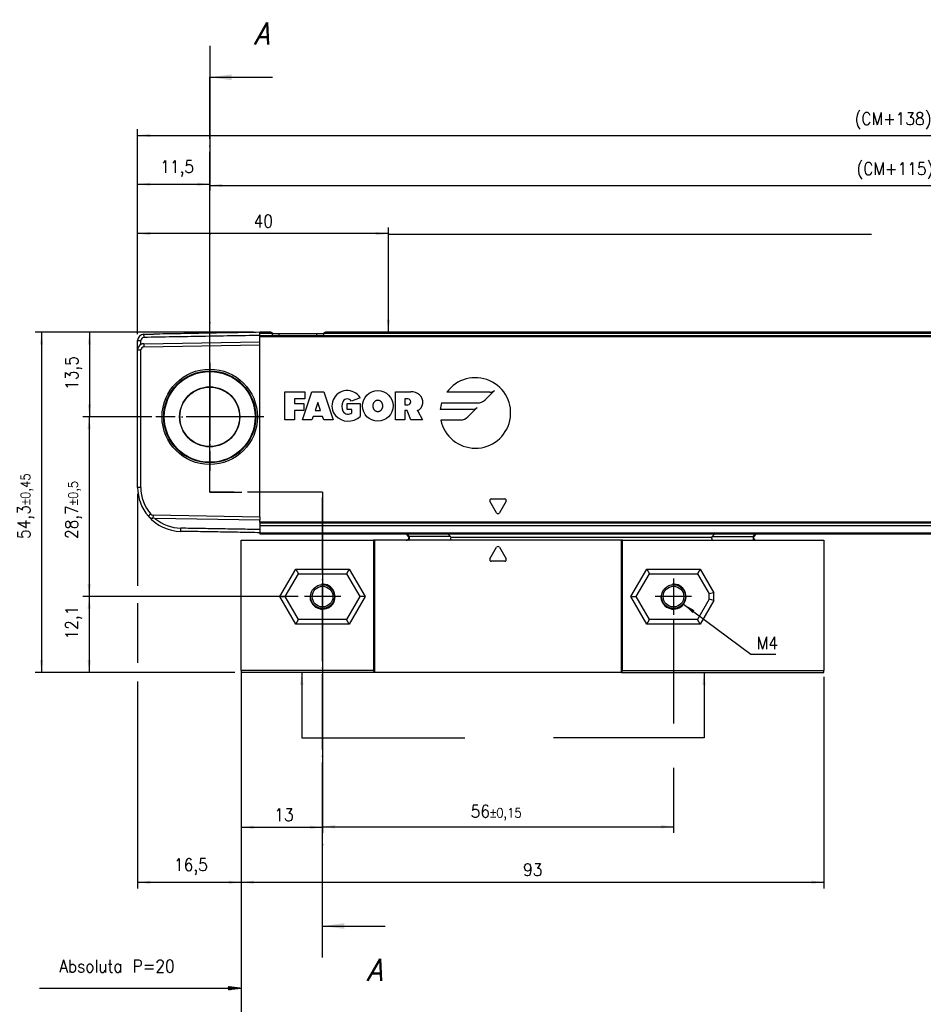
# Model space of a CAD drawing. Header units: millimetres. Extents: x -500 to 779, y -226 to 328.
# Tile 3 of 22: x -348 to -203, y 64 to 221. Entities that reach past the tile are written whole.
import ezdxf

# ---------------------------------------------------------------- set-up
doc = ezdxf.new("R2010")
doc.units = ezdxf.units.MM
doc.linetypes.add('DOT_CENTER', pattern=[14, 12, -1, 0, -1])
doc.layers.add('1', color=7, linetype='Continuous')
doc.styles.add('CONVERTER_11', font='txt.shx', dxfattribs={"width": 0.9})
doc.styles.add('CONVERTER_12', font='txt.shx', dxfattribs={"width": 0.9, "oblique": 15})
doc.dimstyles.new('ME10_DIM_19', dxfattribs={"dimtxt": 2, "dimasz": 2, "dimexe": 1, "dimexo": 1, "dimgap": 1, "dimtad": 1, "dimdsep": 46, "dimtxsty": 'CONVERTER_11', "dimsah": 1, "dimcen": 0.09, "dimclrd": 2, "dimclre": 2, "dimclrt": 2, "dimadec": 0, "dimazin": 0, "dimtfac": 1, "dimtdec": 4, "dimtix": 1, "dimtmove": 0, "dimatfit": 3, "dimfxl": 1, "dimtolj": 1, "dimtzin": 0, "dimarcsym": 0})
doc.dimstyles.new('ME10_DIM_20', dxfattribs={"dimtxt": 2, "dimasz": 2, "dimexe": 1, "dimexo": 1, "dimgap": 1, "dimtad": 1, "dimdsep": 46, "dimtxsty": 'CONVERTER_11', "dimsah": 1, "dimcen": 0.09, "dimclrd": 2, "dimclre": 2, "dimclrt": 2, "dimadec": 0, "dimazin": 0, "dimtfac": 1, "dimtdec": 4, "dimtix": 1, "dimtmove": 0, "dimatfit": 3, "dimfxl": 1, "dimtolj": 1, "dimtzin": 0, "dimarcsym": 0})
doc.dimstyles.new('ME10_DIM_21', dxfattribs={"dimtxt": 2, "dimasz": 2, "dimexe": 1, "dimexo": 1, "dimgap": 1, "dimtad": 1, "dimdsep": 46, "dimtxsty": 'CONVERTER_11', "dimsah": 1, "dimcen": 0.09, "dimclrd": 2, "dimclre": 2, "dimclrt": 2, "dimadec": 0, "dimazin": 0, "dimtfac": 1, "dimtdec": 4, "dimtix": 1, "dimtmove": 0, "dimatfit": 3, "dimfxl": 1, "dimtolj": 1, "dimtzin": 0, "dimarcsym": 0})
doc.dimstyles.new('ME10_DIM_23', dxfattribs={"dimtxt": 2, "dimasz": 2, "dimexe": 1, "dimexo": 1, "dimgap": 1, "dimtad": 1, "dimdsep": 46, "dimtxsty": 'CONVERTER_11', "dimsah": 1, "dimcen": 0.09, "dimclrd": 2, "dimclre": 2, "dimclrt": 2, "dimadec": 0, "dimazin": 0, "dimtfac": 1, "dimtdec": 4, "dimtix": 1, "dimtmove": 0, "dimatfit": 3, "dimfxl": 1, "dimtolj": 1, "dimtzin": 0, "dimarcsym": 0})
doc.dimstyles.new('ME10_DIM_24', dxfattribs={"dimtxt": 2, "dimasz": 2, "dimexe": 1, "dimexo": 1, "dimgap": 1, "dimtad": 1, "dimdsep": 46, "dimtxsty": 'CONVERTER_11', "dimsah": 1, "dimcen": 0.09, "dimclrd": 2, "dimclre": 2, "dimclrt": 2, "dimadec": 0, "dimazin": 0, "dimtol": 1, "dimtp": 0.4, "dimtm": 0.4, "dimtfac": 0.75, "dimtdec": 0, "dimtix": 1, "dimtmove": 0, "dimatfit": 3, "dimfxl": 1, "dimtolj": 1, "dimtzin": 0, "dimarcsym": 0})
doc.dimstyles.new('ME10_DIM_25', dxfattribs={"dimtxt": 2, "dimasz": 2, "dimexe": 1, "dimexo": 1, "dimgap": 1, "dimtad": 1, "dimdsep": 46, "dimtxsty": 'CONVERTER_11', "dimsah": 1, "dimcen": 0.09, "dimclrd": 2, "dimclre": 2, "dimclrt": 2, "dimadec": 0, "dimazin": 0, "dimtol": 1, "dimtp": 0.4, "dimtm": 0.4, "dimtfac": 0.75, "dimtdec": 0, "dimtix": 1, "dimtmove": 0, "dimatfit": 3, "dimfxl": 1, "dimtolj": 1, "dimtzin": 0, "dimarcsym": 0})
doc.dimstyles.new('ME10_DIM_26', dxfattribs={"dimtxt": 2, "dimasz": 2, "dimexe": 1, "dimexo": 1, "dimgap": 1, "dimtad": 1, "dimdsep": 46, "dimtxsty": 'CONVERTER_11', "dimsah": 1, "dimcen": 0.09, "dimclrd": 2, "dimclre": 2, "dimclrt": 2, "dimadec": 0, "dimazin": 0, "dimtol": 1, "dimtp": 0.5, "dimtm": 0.5, "dimtfac": 0.75, "dimtdec": 0, "dimtix": 1, "dimtmove": 0, "dimatfit": 3, "dimfxl": 1, "dimtolj": 1, "dimtzin": 0, "dimarcsym": 0})
doc.dimstyles.new('ME10_DIM_27', dxfattribs={"dimtxt": 2, "dimasz": 2, "dimexe": 1, "dimexo": 1, "dimgap": 1, "dimtad": 1, "dimdsep": 46, "dimtxsty": 'CONVERTER_11', "dimsah": 1, "dimcen": 0.09, "dimclrd": 2, "dimclre": 2, "dimclrt": 2, "dimadec": 0, "dimazin": 0, "dimtol": 1, "dimtp": 0.45, "dimtm": 0.45, "dimtfac": 0.75, "dimtdec": 0, "dimtix": 1, "dimtmove": 0, "dimatfit": 3, "dimfxl": 1, "dimtolj": 1, "dimtzin": 0, "dimarcsym": 0})
doc.dimstyles.new('ME10_DIM_28', dxfattribs={"dimtxt": 2, "dimasz": 2, "dimexe": 1, "dimexo": 1, "dimgap": 1, "dimtad": 1, "dimdsep": 46, "dimtxsty": 'CONVERTER_11', "dimsah": 1, "dimcen": 0.09, "dimclrd": 2, "dimclre": 2, "dimclrt": 2, "dimadec": 0, "dimazin": 0, "dimtfac": 1, "dimtdec": 4, "dimtix": 1, "dimtmove": 0, "dimatfit": 3, "dimfxl": 1, "dimtolj": 1, "dimtzin": 0, "dimarcsym": 0})
doc.dimstyles.new('ME10_DIM_29', dxfattribs={"dimtxt": 2, "dimasz": 2, "dimexe": 1, "dimexo": 1, "dimgap": 1, "dimtad": 1, "dimdsep": 46, "dimtxsty": 'CONVERTER_11', "dimsah": 1, "dimcen": 0.09, "dimclrd": 2, "dimclre": 2, "dimclrt": 2, "dimadec": 0, "dimazin": 0, "dimtol": 1, "dimtp": 0.15, "dimtm": 0.15, "dimtfac": 0.75, "dimtdec": 0, "dimtix": 1, "dimtmove": 0, "dimatfit": 3, "dimfxl": 1, "dimtolj": 1, "dimtzin": 0, "dimarcsym": 0})
doc.dimstyles.new('ME10_DIM_30', dxfattribs={"dimtxt": 2, "dimasz": 2, "dimexe": 1, "dimexo": 1, "dimgap": 1, "dimtad": 1, "dimdsep": 46, "dimtxsty": 'CONVERTER_11', "dimsah": 1, "dimcen": 0.09, "dimclrd": 2, "dimclre": 2, "dimclrt": 2, "dimadec": 0, "dimazin": 0, "dimtfac": 1, "dimtdec": 4, "dimtix": 1, "dimtmove": 0, "dimatfit": 3, "dimfxl": 1, "dimtolj": 1, "dimtzin": 0, "dimarcsym": 0})
doc.dimstyles.new('ME10_DIM_31', dxfattribs={"dimtxt": 2, "dimasz": 2, "dimexe": 1, "dimexo": 1, "dimgap": 1, "dimtad": 1, "dimdsep": 46, "dimtxsty": 'CONVERTER_11', "dimsah": 1, "dimcen": 0.09, "dimclrd": 2, "dimclre": 2, "dimclrt": 2, "dimadec": 0, "dimazin": 0, "dimtfac": 1, "dimtdec": 4, "dimtix": 1, "dimtmove": 0, "dimatfit": 3, "dimfxl": 1, "dimtolj": 1, "dimtzin": 0, "dimarcsym": 0})
doc.dimstyles.new('ME10_DIM_36', dxfattribs={"dimtxt": 2, "dimasz": 2, "dimexe": 1, "dimexo": 1, "dimgap": 1, "dimtad": 1, "dimdsep": 46, "dimtxsty": 'CONVERTER_11', "dimsah": 1, "dimcen": 0.09, "dimclrd": 2, "dimclre": 2, "dimclrt": 2, "dimadec": 0, "dimazin": 0, "dimtfac": 1, "dimtdec": 4, "dimtix": 1, "dimtmove": 0, "dimatfit": 3, "dimfxl": 1, "dimtolj": 1, "dimtzin": 0, "dimarcsym": 0})
doc.dimstyles.new('ME10_DIM_37', dxfattribs={"dimtxt": 2, "dimasz": 2, "dimexe": 1, "dimexo": 1, "dimgap": 1, "dimtad": 1, "dimdsep": 46, "dimtxsty": 'CONVERTER_11', "dimsah": 1, "dimcen": 0.09, "dimclrd": 2, "dimclre": 2, "dimclrt": 2, "dimadec": 0, "dimazin": 0, "dimtfac": 1, "dimtdec": 4, "dimtix": 1, "dimtmove": 0, "dimatfit": 3, "dimfxl": 1, "dimtolj": 1, "dimtzin": 0, "dimarcsym": 0})
doc.dimstyles.get("Standard").update_dxf_attribs({"dimtxt": 0.18, "dimasz": 0.18, "dimexe": 0.18, "dimexo": 0.0625, "dimgap": 0.09, "dimtad": 0, "dimtih": 1, "dimtoh": 1, "dimdec": 4, "dimzin": 0, "dimdsep": 46, "dimtxsty": 'Standard', "dimcen": 0.09, "dimadec": 0, "dimazin": 0, "dimtfac": 1, "dimtdec": 4, "dimtofl": 0, "dimtmove": 0, "dimatfit": 3, "dimfxl": 1, "dimtolj": 1, "dimtzin": 0, "dimarcsym": 0})

# ---------------------------------------------------------------- blocks, each defined once
blk = doc.blocks.new('CABEZA_ROSCADA_REGLA_S__31', base_point=(-312.3, 117.05))
at = {"color": 7, "linetype": 'Continuous'}
for p, q in [((-286, 139.15), (-285.51, 138.66)), ((-278.9, 138.74), (-279.31, 139.15)), ((-236.7, 139.15), (-237.11, 138.74)), ((-230.52, 138.66), (-230.03, 139.15)), ((-312.3, 138.15), (-291.17, 138.15)), ((-312.3, 117.35), (-312.3, 138.15)), ((-291.17, 138.15), (-291.17, 117.35)), ((-291, 138.15), (-291.17, 138.15)), ((-291, 138.15), (-291, 117.05)), ((-285.93, 138.15), (-291, 138.15)), ((-285.52, 138.15), (-285.93, 138.15)), ((-278.9, 138.15), (-285.52, 138.15)), ((-251.6, 138.15), (-278.9, 138.15)), ((-272.58, 135.18), (-271.52, 137.03)), ((-271.08, 137.03), (-270.02, 135.18)), ((-251.6, 117.05), (-251.6, 138.15)), ((-251.43, 138.15), (-251.6, 138.15)), ((-251.43, 117.35), (-251.43, 138.15)), ((-251.43, 138.15), (-237.11, 138.15)), ((-237.11, 138.15), (-230.51, 138.15)), ((-230.51, 138.15), (-230.09, 138.15)), ((-230.09, 138.15), (-219.3, 138.15)), ((-219.3, 138.15), (-219.3, 117.35)), ((-270.23, 134.8), (-272.37, 134.8)), ((-305.25, 129.15), (-303.14, 132.8)), ((-303.57, 133.55), (-303.14, 132.8)), ((-303.14, 132.8), (-295.46, 132.8)), ((-295.03, 133.55), (-295.46, 132.8)), ((-295.46, 132.8), (-293.35, 129.15)), ((-249.25, 129.15), (-247.14, 132.8)), ((-247.57, 133.55), (-247.14, 132.8)), ((-247.14, 132.8), (-239.46, 132.8)), ((-239.03, 133.55), (-239.46, 132.8)), ((-239.46, 132.8), (-237.6, 129.58)), ((-306.11, 129.15), (-305.25, 129.15)), ((-303.14, 125.5), (-305.25, 129.15)), ((-293.35, 129.15), (-295.46, 125.5)), ((-292.49, 129.15), (-293.35, 129.15)), ((-250.11, 129.15), (-249.25, 129.15)), ((-247.14, 125.5), (-249.25, 129.15)), ((-236.85, 129.78), (-237.6, 129.58)), ((-237.6, 128.72), (-237.6, 129.58)), ((-237.6, 128.72), (-239.46, 125.5)), ((-236.85, 128.52), (-237.6, 128.72)), ((-303.57, 124.75), (-303.14, 125.5)), ((-295.46, 125.5), (-303.14, 125.5)), ((-295.03, 124.75), (-295.46, 125.5)), ((-247.57, 124.75), (-247.14, 125.5)), ((-239.46, 125.5), (-247.14, 125.5)), ((-239.03, 124.75), (-239.46, 125.5)), ((-291.17, 117.35), (-312.3, 117.35)), ((-312.3, 117.35), (-312.3, 117.05)), ((-291, 117.05), (-312.3, 117.05)), ((-291, 117.05), (-291.17, 117.35)), ((-251.6, 117.05), (-291, 117.05)), ((-251.43, 117.35), (-251.6, 117.05)), ((-251.6, 117.05), (-219.3, 117.05)), ((-251.43, 117.35), (-219.3, 117.35)), ((-219.3, 117.05), (-219.3, 117.35))]:
    blk.add_line(p, q, dxfattribs=at)
at = {"color": 3, "linetype": 'Continuous'}
for p, q in [((-285.84, 139.15), (-285.43, 138.74)), ((-278.9, 138.74), (-285.43, 138.74)), ((-278.85, 138.65), (-237.16, 138.65)), ((-237.11, 138.74), (-230.6, 138.74)), ((-230.6, 138.74), (-230.19, 139.15)), ((-306.11, 129.15), (-303.57, 133.55)), ((-303.57, 133.55), (-295.03, 133.55)), ((-295.03, 133.55), (-292.49, 129.15)), ((-250.11, 129.15), (-247.57, 133.55)), ((-247.57, 133.55), (-239.03, 133.55)), ((-239.03, 133.55), (-236.85, 129.78)), ((-303.57, 124.75), (-306.11, 129.15)), ((-292.49, 129.15), (-295.03, 124.75)), ((-247.57, 124.75), (-250.11, 129.15)), ((-236.85, 128.52), (-236.85, 129.78)), ((-236.85, 128.52), (-239.03, 124.75)), ((-295.03, 124.75), (-303.57, 124.75)), ((-239.03, 124.75), (-247.57, 124.75))]:
    blk.add_line(p, q, dxfattribs=at)
at = {"color": 7, "linetype": 'Continuous'}
for centre, radius in [((-299.3, 129.15), 1.9), ((-299.3, 129.15), 1.65), ((-243.3, 129.15), 1.9), ((-243.3, 129.15), 1.65)]:
    blk.add_circle(centre, radius, dxfattribs=at)
for centre, radius, start, end in [((-278.98, 138.64), 0.131, 3.7675, 48.9854), ((-237.03, 138.64), 0.13, 131.0124, 176.2306), ((-271.3, 136.9), 0.25, 30, 150), ((-272.37, 135.05), 0.25, 150, 270), ((-270.23, 135.05), 0.25, 270, 30)]:
    blk.add_arc(centre, radius, start, end, dxfattribs=at)
for points, knots in [([(-285.93, 138.15), (-285.91, 138.15), (-285.84, 138.16), (-285.73, 138.22), (-285.61, 138.31), (-285.53, 138.44), (-285.49, 138.55), (-285.49, 138.62), (-285.5, 138.65), (-285.51, 138.66)], [0, 0, 0, 0, 0.0741131, 0.2021641, 0.3703055, 0.5215737, 0.6576733, 0.7087042, 0.7462659, 0.7462659, 0.7462659, 0.7462659]), ([(-278.85, 138.65), (-278.85, 138.58), (-278.85, 138.47), (-278.87, 138.31), (-278.87, 138.21), (-278.89, 138.16), (-278.9, 138.15)], [0, 0, 0, 0, 0.1945783, 0.3538246, 0.4620183, 0.5052321, 0.5052321, 0.5052321, 0.5052321]), ([(-237.11, 138.15), (-237.12, 138.16), (-237.14, 138.21), (-237.14, 138.31), (-237.16, 138.47), (-237.16, 138.58), (-237.16, 138.65)], [0, 0, 0, 0, 0.0431727, 0.1513554, 0.3105983, 0.5051762, 0.5051762, 0.5051762, 0.5051762]), ([(-230.52, 138.66), (-230.53, 138.64), (-230.55, 138.59), (-230.52, 138.49), (-230.47, 138.4), (-230.4, 138.3), (-230.29, 138.21), (-230.18, 138.16), (-230.11, 138.15), (-230.09, 138.15)], [0, 0, 0, 0, 0.0620833, 0.1761379, 0.2724647, 0.3813167, 0.5449043, 0.6708685, 0.7457629, 0.7457629, 0.7457629, 0.7457629])]:
    blk.add_open_spline(points, degree=3, knots=knots, dxfattribs=at)
at = {"color": 3, "linetype": 'Continuous'}
for points, knots in [([(-285.52, 138.15), (-285.5, 138.17), (-285.46, 138.21), (-285.45, 138.35), (-285.43, 138.53), (-285.43, 138.67), (-285.43, 138.74)], [0, 0, 0, 0, 0.0612673, 0.1973464, 0.391351, 0.6083017, 0.6083017, 0.6083017, 0.6083017]), ([(-285.43, 138.74), (-285.44, 138.73), (-285.46, 138.71), (-285.48, 138.68), (-285.5, 138.67), (-285.51, 138.66), (-285.51, 138.66)], [0, 0, 0, 0, 0.0443949, 0.0806482, 0.1079614, 0.1118633, 0.1118633, 0.1118633, 0.1118633]), ([(-230.52, 138.66), (-230.52, 138.66), (-230.52, 138.67), (-230.54, 138.68), (-230.56, 138.71), (-230.58, 138.73), (-230.6, 138.74)], [0, 0, 0, 0, 0.0104252, 0.0208504, 0.0659319, 0.1120602, 0.1120602, 0.1120602, 0.1120602]), ([(-230.6, 138.74), (-230.6, 138.67), (-230.6, 138.53), (-230.58, 138.35), (-230.57, 138.21), (-230.52, 138.17), (-230.51, 138.15)], [0, 0, 0, 0, 0.2168263, 0.4106589, 0.5465665, 0.6076479, 0.6076479, 0.6076479, 0.6076479])]:
    blk.add_open_spline(points, degree=3, knots=knots, dxfattribs=at)
at = {"layer": '1', "color": 2, "linetype": 'DOT_CENTER'}
for p, q in [((-299.3, 132.05), (-299.3, 126.25)), ((-243.3, 132.05), (-243.3, 126.25)), ((-243.3, 131.8), (-243.3, 126.5)), ((-296.4, 129.15), (-302.2, 129.15)), ((-240.4, 129.15), (-246.2, 129.15)), ((-240.65, 129.15), (-245.95, 129.15))]:
    blk.add_line(p, q, dxfattribs=at)
at = {"layer": '1', "color": 30, "linetype": 'Continuous'}
for centre in [(-299.3, 129.15), (-243.3, 129.15)]:
    blk.add_arc(centre, 2, 175, 95, dxfattribs=at)
blk = doc.blocks.new('REGLA_S-420-T__32', base_point=(-328.8, 139.15))
at = {"color": 7, "linetype": 'Continuous'}
for p, q in [((-309.3, 171.15), (-309.3, 171.35)), ((-308.3, 171.35), (-309.3, 171.35)), ((-307.56, 171.35), (-308.3, 171.35)), ((-178.67, 171.35), (-298.84, 171.35)), ((-328.8, 168.53), (-328.8, 170.03)), ((-327.82, 171.03), (-326.22, 171.05)), ((-327.82, 169.53), (-309.3, 169.85)), ((-309.3, 170.86), (-309.3, 171.15)), ((-309.3, 170.84), (-309.3, 170.86)), ((-309.3, 170.86), (-179, 170.86)), ((-309.3, 170.66), (-309.3, 170.84)), ((-309.3, 169.85), (-309.3, 170.66)), ((-309.3, 169.35), (-309.3, 169.85)), ((-307.27, 171.15), (-306.2, 171.15)), ((-306.2, 171.15), (-300.2, 171.15)), ((-300.2, 171.15), (-299.13, 171.15)), ((-328.8, 146.57), (-328.8, 168.53)), ((-328.3, 146.57), (-328.3, 168.53)), ((-327.81, 169.03), (-309.3, 169.35)), ((-309.3, 141.85), (-309.3, 169.35)), ((-326.04, 141.64), (-326.36, 141.65)), ((-309.3, 141.85), (-326.35, 142.15)), ((-309.3, 141.36), (-326.04, 141.64)), ((-309.3, 141.85), (-309.3, 141.36)), ((-309.3, 141.05), (-309.3, 141.36)), ((-309.3, 141.04), (-309.3, 140.88)), ((-309.3, 140.88), (-309.3, 140.45)), ((-309.3, 140.45), (-309.3, 140.43)), ((-179.28, 140.43), (-309.3, 140.43)), ((-309.3, 140.43), (-309.3, 139.85)), ((-309.3, 139.85), (-309.3, 139.35)), ((-309.3, 139.35), (-309.3, 139.15)), ((-309.3, 139.15), (-286, 139.15)), ((-286, 139.15), (-179.41, 139.15))]:
    blk.add_line(p, q, dxfattribs=at)
at = {"color": 3, "linetype": 'Continuous'}
for p, q in [((-328.8, 170.03), (-328.3, 170.03)), ((-327.81, 170.83), (-327.82, 171.03)), ((-327.81, 170.83), (-327.81, 170.53)), ((-307.27, 171.15), (-309.3, 171.15)), ((-309.3, 170.66), (-179.14, 170.66)), ((-306.2, 170.86), (-306.2, 171.15)), ((-300.2, 170.86), (-300.2, 171.15)), ((-178.81, 171.15), (-299.13, 171.15)), ((-328.8, 168.53), (-328.3, 168.53)), ((-327.82, 169.53), (-327.81, 169.03)), ((-273.37, 160.57), (-271.87, 162.07)), ((-305.3, 161.85), (-302.11, 161.85)), ((-305.3, 157.35), (-305.3, 161.85)), ((-302.11, 160.72), (-303.8, 160.72)), ((-303.8, 160.72), (-303.8, 159.97)), ((-302.49, 157.35), (-300.99, 161.85)), ((-302.11, 161.85), (-302.11, 160.72)), ((-300.99, 161.85), (-299.11, 161.85)), ((-299.11, 161.85), (-297.61, 157.35)), ((-293.3, 160.91), (-294.7, 160.35)), ((-287.65, 161.85), (-285.21, 161.85)), ((-287.65, 157.35), (-287.65, 161.85)), ((-285.68, 160.72), (-286.15, 160.72)), ((-286.15, 160.72), (-286.15, 159.79)), ((-272.61, 161.77), (-279.47, 161.77)), ((-303.8, 159.97), (-302.3, 159.97)), ((-303.8, 158.85), (-303.8, 157.35)), ((-302.3, 158.85), (-303.8, 158.85)), ((-302.3, 159.97), (-302.3, 158.85)), ((-300.05, 160.16), (-300.49, 158.85)), ((-300.49, 158.85), (-299.61, 158.85)), ((-299.61, 158.85), (-300.05, 160.16)), ((-295.35, 159.04), (-295.35, 159.97)), ((-295.35, 159.97), (-293.29, 159.97)), ((-294.6, 159.04), (-295.35, 159.04)), ((-294.6, 158.47), (-294.6, 159.04)), ((-293.29, 159.97), (-293.29, 157.91)), ((-286.15, 159.79), (-285.68, 159.79)), ((-285.77, 158.85), (-286.15, 158.85)), ((-286.15, 158.85), (-286.15, 157.35)), ((-285.21, 157.35), (-285.77, 158.85)), ((-284.17, 158.85), (-283.34, 157.35)), ((-275.34, 159.04), (-280.51, 159.04)), ((-280.3, 160.08), (-274.57, 160.08)), ((-276.1, 157.84), (-274.6, 159.34)), ((-303.8, 157.35), (-305.3, 157.35)), ((-300.99, 157.35), (-302.49, 157.35)), ((-300.8, 157.91), (-300.99, 157.35)), ((-299.3, 157.91), (-300.8, 157.91)), ((-299.11, 157.35), (-299.3, 157.91)), ((-297.61, 157.35), (-299.11, 157.35)), ((-286.15, 157.35), (-287.65, 157.35)), ((-283.34, 157.35), (-285.21, 157.35)), ((-280.42, 157.35), (-277.3, 157.35)), ((-328.3, 146.57), (-328.8, 146.57)), ((-272.37, 144.75), (-270.23, 144.75)), ((-271.52, 142.53), (-272.58, 144.37)), ((-270.02, 144.37), (-271.08, 142.53)), ((-326.72, 142.32), (-327.1, 141.99)), ((-326.35, 142.15), (-326.36, 141.65)), ((-321.92, 139.57), (-321.92, 140.07)), ((-178.87, 141.05), (-309.3, 141.05)), ((-178.99, 140.88), (-309.3, 140.88)), ((-179.27, 140.45), (-309.3, 140.45)), ((-309.3, 139.35), (-179.54, 139.35))]:
    blk.add_line(p, q, dxfattribs=at)
at = {"color": 7, "linetype": 'Continuous'}
for radius in [7.61, 7.35, 7.25, 4.8, 4.75]:
    blk.add_circle((-317.3, 157.85), radius, dxfattribs=at)
at = {"color": 3, "linetype": 'Continuous'}
blk.add_circle((-290.48, 159.6), 2.44, dxfattribs=at)
at = {"color": 7, "linetype": 'Continuous'}
for centre, radius, start, end in [((-327.8, 170.03), 1, 91, 180), ((-327.8, 170.03), 0.5, 91.5077, 179.9953), ((-327.8, 168.53), 1, 120.005, 180), ((-327.8, 168.53), 1, 91, 120.005), ((-327.8, 168.53), 0.5, 91, 180), ((-321.8, 146.57), 7, 180, 220.8142), ((-321.8, 146.57), 6.5, 180, 220.8142), ((-326.34, 142.65), 1, 220.8142, 269), ((-321.8, 146.57), 7, 220.8142, 269), ((-326.34, 142.65), 0.5, 220.8142, 269), ((-321.8, 146.57), 6.5, 229.2891, 268.9325)]:
    blk.add_arc(centre, radius, start, end, dxfattribs=at)
at = {"color": 3, "linetype": 'Continuous'}
for centre, radius, start, end in [((-274.91, 158.47), 5.63, 191.537, 144.197), ((-295.36, 159.6), 2.44, 32.579, 219.5977), ((-272.61, 162.81), 1.04, 270, 315), ((-294.23, 159.5), 1.97, 154.6231, 202.6199), ((-295.36, 159.97), 0.752, 29.9189, 150.0811), ((-285.68, 160.26), 0.469, 270, 90), ((-285.21, 159.65), 2.2, 50.7613, 90), ((-284.76, 160.21), 1.48, 293.2767, 50.7613), ((-274.57, 161.77), 1.69, 270, 315), ((-274.91, 158.47), 5.63, 163.4412, 174.2608), ((-275.34, 160.08), 1.04, 270, 315), ((-295.2, 159.96), 2.8, 223.129, 312.9833), ((-295.35, 159.04), 0.75, 202.6199, 270), ((-295.35, 159.88), 1.59, 270, 298.0725), ((-277.3, 159.04), 1.69, 270, 315), ((-272.37, 144.5), 0.25, 90, 210), ((-270.23, 144.5), 0.25, 330, 90), ((-271.3, 142.65), 0.25, 210, 330)]:
    blk.add_arc(centre, radius, start, end, dxfattribs=at)
at = {"color": 7, "linetype": 'Continuous'}
for points, knots in [([(-309.3, 171.35), (-310.84, 171.32), (-313.93, 171.27), (-318.29, 171.19), (-322.38, 171.12), (-324.94, 171.08), (-326.22, 171.05)], [0, 0, 0, 0, 4.625706, 9.251412, 13.085721, 16.920029, 16.920029, 16.920029, 16.920029]), ([(-307.56, 171.35), (-307.53, 171.35), (-307.47, 171.34), (-307.38, 171.3), (-307.3, 171.25), (-307.28, 171.18), (-307.27, 171.15)], [0, 0, 0, 0, 0.090928, 0.1806192, 0.2896018, 0.3846964, 0.3846964, 0.3846964, 0.3846964]), ([(-299.13, 171.15), (-299.12, 171.18), (-299.1, 171.25), (-299.02, 171.3), (-298.93, 171.34), (-298.87, 171.35), (-298.84, 171.35)], [0, 0, 0, 0, 0.0950945, 0.2040772, 0.2937684, 0.3846964, 0.3846964, 0.3846964, 0.3846964]), ([(-328.3, 169.39), (-328.3, 169.5), (-328.3, 169.71), (-328.3, 169.92), (-328.3, 170.03)], [0, 0, 0, 0, 0.3170095, 0.6340198, 0.6340198, 0.6340198, 0.6340198]), ([(-309.3, 170.84), (-310.84, 170.82), (-313.93, 170.77), (-318.55, 170.69), (-323.18, 170.61), (-326.27, 170.55), (-327.81, 170.53)], [0, 0, 0, 0, 4.625621, 9.251315, 13.885213, 18.515919, 18.515919, 18.515919, 18.515919]), ([(-309.3, 139.85), (-310.35, 139.87), (-312.45, 139.91), (-315.61, 139.96), (-318.76, 140.02), (-320.87, 140.05), (-321.92, 140.07)], [0, 0, 0, 0, 3.154276, 6.303318, 9.463576, 12.623075, 12.623075, 12.623075, 12.623075]), ([(-309.3, 139.35), (-310.35, 139.37), (-312.45, 139.41), (-315.61, 139.46), (-318.76, 139.52), (-320.87, 139.55), (-321.92, 139.57)], [0, 0, 0, 0, 3.15166, 6.30332, 9.463705, 12.62409, 12.62409, 12.62409, 12.62409])]:
    blk.add_open_spline(points, degree=3, knots=knots, dxfattribs=at)
for points in [[(-307.27, 170.86), (-307.27, 170.91), (-307.27, 171), (-307.27, 171.1), (-307.27, 171.15)], [(-299.13, 171.15), (-299.13, 171.1), (-299.13, 171), (-299.13, 170.91), (-299.13, 170.86)], [(-309.3, 141.05), (-309.3, 141.05), (-309.3, 141.05), (-309.3, 141.04), (-309.3, 141.04)]]:
    blk.add_open_spline(points, degree=3, dxfattribs=at)
at = {"color": 3, "linetype": 'Continuous'}
blk.add_open_spline([(-290.48, 160.54), (-290.49, 160.54), (-290.52, 160.54), (-290.58, 160.53), (-290.67, 160.51), (-290.76, 160.47), (-290.86, 160.41), (-290.96, 160.33), (-291.04, 160.22), (-291.1, 160.12), (-291.15, 160.03), (-291.19, 159.91), (-291.22, 159.8), (-291.23, 159.69), (-291.23, 159.6), (-291.23, 159.48), (-291.21, 159.34), (-291.16, 159.2), (-291.1, 159.07), (-291.05, 158.98), (-290.99, 158.91), (-290.93, 158.84), (-290.83, 158.76), (-290.72, 158.71), (-290.6, 158.67), (-290.49, 158.66), (-290.37, 158.67), (-290.28, 158.69), (-290.19, 158.73), (-290.12, 158.77), (-290.04, 158.83), (-289.97, 158.9), (-289.91, 158.98), (-289.86, 159.07), (-289.8, 159.2), (-289.75, 159.36), (-289.73, 159.53), (-289.73, 159.71), (-289.76, 159.87), (-289.8, 160), (-289.84, 160.1), (-289.89, 160.17), (-289.93, 160.23), (-289.98, 160.3), (-290.06, 160.38), (-290.14, 160.44), (-290.24, 160.49), (-290.33, 160.52), (-290.41, 160.53), (-290.46, 160.54), (-290.47, 160.54), (-290.48, 160.54)], degree=3, knots=[0, 0, 0, 0, 0.034231, 0.07521, 0.197599, 0.299731, 0.376674, 0.533215, 0.703837, 0.771814, 0.873487, 1.004329, 1.161722, 1.228284, 1.321711, 1.437519, 1.572287, 1.743813, 1.885155, 1.994213, 2.066212, 2.157344, 2.281032, 2.428793, 2.5263, 2.657824, 2.758894, 2.886962, 2.94771, 3.029527, 3.130784, 3.251427, 3.321008, 3.428874, 3.569936, 3.741826, 3.921799, 4.100676, 4.277662, 4.406914, 4.514261, 4.597512, 4.653336, 4.737848, 4.849137, 4.98048, 5.061468, 5.162609, 5.280909, 5.298536, 5.316127, 5.316127, 5.316127, 5.316127], dxfattribs=at)
at = {"layer": '1', "color": 2, "linetype": 'DOT_CENTER'}
for p, q in [((-317.3, 166.46), (-317.3, 149.24)), ((-317.3, 166.1), (-317.3, 149.6)), ((-308.69, 157.85), (-325.91, 157.85)), ((-309.05, 157.85), (-325.55, 157.85))]:
    blk.add_line(p, q, dxfattribs=at)
blk = doc.blocks.new('REGLA_S2-420-T__33', base_point=(-328.8, 117.05))
for name, p in [('REGLA_S-420-T__32', (-328.8, 139.15)), ('CABEZA_ROSCADA_REGLA_S__31', (-312.3, 117.05))]:
    blk.add_blockref(name, p)
blk = doc.blocks.new('*D57')
at = {"layer": '1', "color": 2, "linetype": 'Continuous'}
for p, q in [((-310.3, 171.35), (-337.5, 171.35)), ((-336.5, 171.35), (-336.5, 157.85)), ((-326.55, 157.85), (-337.5, 157.85))]:
    blk.add_line(p, q, dxfattribs=at)
at = {"layer": '1', "color": 2}
for points in [[(-336.24, 169.35), (-336.77, 169.35), (-336.5, 171.35)], [(-336.77, 159.85), (-336.24, 159.85), (-336.5, 157.85)]]:
    blk.add_solid(points, dxfattribs=at)
at = {"layer": '1', "color": 2, "insert": (-337.7, 162.15), "char_height": 2, "attachment_point": 7, "rotation": 90, "line_spacing_factor": 0.60024, "style": 'CONVERTER_11'}
blk.add_mtext('13,5', dxfattribs=at)
blk = doc.blocks.new('*D58')
at = {"layer": '1', "color": 2, "linetype": 'Continuous'}
for p, q in [((-303.2, 129.15), (-337.53, 129.15)), ((-336.53, 129.15), (-336.53, 117.05)), ((-313.3, 117.05), (-337.53, 117.05))]:
    blk.add_line(p, q, dxfattribs=at)
at = {"layer": '1', "color": 2}
for points in [[(-336.27, 127.15), (-336.8, 127.15), (-336.53, 129.15)], [(-336.8, 119.05), (-336.27, 119.05), (-336.53, 117.05)]]:
    blk.add_solid(points, dxfattribs=at)
at = {"layer": '1', "color": 2, "insert": (-337.73, 122.31), "char_height": 2, "attachment_point": 7, "rotation": 90, "line_spacing_factor": 0.60024, "style": 'CONVERTER_11'}
blk.add_mtext('12,1', dxfattribs=at)
blk = doc.blocks.new('*D59')
at = {"layer": '1', "color": 2, "linetype": 'Continuous'}
for p, q in [((-328.8, 171.03), (-328.8, 188.1)), ((-288.8, 187.1), (-328.8, 187.1)), ((-288.8, 172.35), (-288.8, 188.1))]:
    blk.add_line(p, q, dxfattribs=at)
at = {"layer": '1', "color": 2}
for points in [[(-326.8, 187.36), (-326.8, 186.84), (-328.8, 187.1)], [(-290.8, 186.84), (-290.8, 187.36), (-288.8, 187.1)]]:
    blk.add_solid(points, dxfattribs=at)
at = {"layer": '1', "color": 2, "insert": (-310.3, 188.1), "char_height": 2, "attachment_point": 7, "rotation": 0.0001, "line_spacing_factor": 0.60024, "style": 'CONVERTER_11'}
blk.add_mtext('40', dxfattribs=at)
blk = doc.blocks.new('*D61')
at = {"layer": '1', "color": 2, "linetype": 'Continuous'}
for p, q in [((-317.3, 211.05), (-317.3, 193.98)), ((-328.8, 171.03), (-328.8, 195.98)), ((-328.8, 194.98), (-317.3, 194.98))]:
    blk.add_line(p, q, dxfattribs=at)
at = {"layer": '1', "color": 2}
for points in [[(-326.8, 195.24), (-326.8, 194.72), (-328.8, 194.98)], [(-319.3, 194.72), (-319.3, 195.24), (-317.3, 194.98)]]:
    blk.add_solid(points, dxfattribs=at)
at = {"layer": '1', "color": 2, "insert": (-325.2, 196.18), "char_height": 2, "attachment_point": 7, "rotation": 0.0001, "line_spacing_factor": 0.60024, "style": 'CONVERTER_11'}
blk.add_mtext('11,5', dxfattribs=at)
blk = doc.blocks.new('*D62')
at = {"layer": '1', "color": 2, "linetype": 'Continuous'}
for p, q in [((-317.3, 146.83), (-317.3, 195.8)), ((-95.27, 190.32), (-95.27, 195.8)), ((-317.3, 194.8), (-95.27, 194.8)), ((-95.27, 154.05), (-95.27, 183.11))]:
    blk.add_line(p, q, dxfattribs=at)
at = {"layer": '1', "color": 2}
for points in [[(-315.3, 195.06), (-315.3, 194.54), (-317.3, 194.8)], [(-97.27, 194.54), (-97.27, 195.06), (-95.27, 194.8)]]:
    blk.add_solid(points, dxfattribs=at)
at = {"layer": '1', "color": 2, "insert": (-214.1, 195.8), "char_height": 2, "attachment_point": 7, "rotation": 0.0001, "line_spacing_factor": 0.60024, "style": 'CONVERTER_11'}
blk.add_mtext('\\C2;\\C2;\\C2;(CM+115)\\C2;\\H1.5;{\\Fgdt;`}0,4\\C2;', dxfattribs=at)
blk = doc.blocks.new('*D63')
at = {"layer": '1', "color": 2, "linetype": 'Continuous'}
for p, q in [((-328.8, 171.03), (-328.8, 203.78)), ((-328.8, 202.78), (-83.77, 202.78)), ((-83.77, 171.03), (-83.77, 203.78))]:
    blk.add_line(p, q, dxfattribs=at)
at = {"layer": '1', "color": 2}
for points in [[(-326.8, 203.04), (-326.8, 202.51), (-328.8, 202.78)], [(-85.77, 202.51), (-85.77, 203.04), (-83.77, 202.78)]]:
    blk.add_solid(points, dxfattribs=at)
at = {"layer": '1', "color": 2, "insert": (-214.4, 203.78), "char_height": 2, "attachment_point": 7, "rotation": 0.0001, "line_spacing_factor": 0.60024, "style": 'CONVERTER_11'}
blk.add_mtext('\\C2;(CM+138)\\C2;\\H1.5;{\\Fgdt;`}0,4', dxfattribs=at)
blk = doc.blocks.new('*D64')
at = {"layer": '1', "color": 2, "linetype": 'Continuous'}
for p, q in [((-326.55, 157.85), (-337.53, 157.85)), ((-336.53, 157.85), (-336.53, 129.15)), ((-303.2, 129.15), (-337.53, 129.15))]:
    blk.add_line(p, q, dxfattribs=at)
at = {"layer": '1', "color": 2}
for points in [[(-336.27, 155.85), (-336.8, 155.85), (-336.53, 157.85)], [(-336.8, 131.15), (-336.27, 131.15), (-336.53, 129.15)]]:
    blk.add_solid(points, dxfattribs=at)
at = {"layer": '1', "color": 2, "insert": (-337.73, 138.34), "char_height": 2, "attachment_point": 7, "rotation": 90, "line_spacing_factor": 0.60024, "style": 'CONVERTER_11'}
blk.add_mtext('\\C2;28,7\\C2;\\H1.5;{\\Fgdt;`}0,5', dxfattribs=at)
blk = doc.blocks.new('*D65')
at = {"layer": '1', "color": 2, "linetype": 'Continuous'}
for p, q in [((-310.3, 171.35), (-345.14, 171.35)), ((-344.14, 171.35), (-344.14, 117.05)), ((-313.3, 117.05), (-345.14, 117.05))]:
    blk.add_line(p, q, dxfattribs=at)
at = {"layer": '1', "color": 2}
for points in [[(-343.88, 169.35), (-344.4, 169.35), (-344.14, 171.35)], [(-344.4, 119.05), (-343.88, 119.05), (-344.14, 117.05)]]:
    blk.add_solid(points, dxfattribs=at)
at = {"layer": '1', "color": 2, "insert": (-345.34, 138.36), "char_height": 2, "attachment_point": 7, "rotation": 90, "line_spacing_factor": 0.60024, "style": 'CONVERTER_11'}
blk.add_mtext('\\C2;54,3\\C2;\\H1.5;{\\Fgdt;`}0,45', dxfattribs=at)
blk = doc.blocks.new('*D66')
at = {"layer": '1', "color": 2, "linetype": 'Continuous'}
for p, q in [((-312.3, 116.35), (-312.3, 91.33)), ((-299.3, 77.56), (-299.3, 93.33)), ((-312.3, 92.33), (-299.3, 92.33))]:
    blk.add_line(p, q, dxfattribs=at)
at = {"layer": '1', "color": 2}
for points in [[(-310.3, 92.59), (-310.3, 92.07), (-312.3, 92.33)], [(-301.3, 92.07), (-301.3, 92.59), (-299.3, 92.33)]]:
    blk.add_solid(points, dxfattribs=at)
at = {"layer": '1', "color": 2, "insert": (-307, 93.33), "char_height": 2, "attachment_point": 7, "rotation": 0.0001, "line_spacing_factor": 0.60024, "style": 'CONVERTER_11'}
blk.add_mtext('13', dxfattribs=at)
blk = doc.blocks.new('*D67')
at = {"layer": '1', "color": 2, "linetype": 'Continuous'}
for p, q in [((-299.3, 144.83), (-299.3, 91.42)), ((-243.3, 125.5), (-243.3, 108.89)), ((-243.3, 101.8), (-243.3, 91.42)), ((-299.3, 92.42), (-243.3, 92.42))]:
    blk.add_line(p, q, dxfattribs=at)
at = {"layer": '1', "color": 2}
for points in [[(-297.3, 92.68), (-297.3, 92.15), (-299.3, 92.42)], [(-245.3, 92.15), (-245.3, 92.68), (-243.3, 92.42)]]:
    blk.add_solid(points, dxfattribs=at)
at = {"layer": '1', "color": 2, "insert": (-275.66, 93.42), "char_height": 2, "attachment_point": 7, "rotation": 0.0001, "line_spacing_factor": 0.60024, "style": 'CONVERTER_11'}
blk.add_mtext('\\C2;56\\C2;\\H1.5;{\\Fgdt;`}0,15', dxfattribs=at)
blk = doc.blocks.new('*D68')
at = {"layer": '1', "color": 2, "linetype": 'Continuous'}
for p, q in [((-328.8, 145.57), (-328.8, 130.86)), ((-328.8, 128.1), (-328.8, 118.59)), ((-312.3, 116.35), (-312.3, 82.54)), ((-328.8, 115.61), (-328.8, 82.54)), ((-328.8, 83.54), (-312.3, 83.54))]:
    blk.add_line(p, q, dxfattribs=at)
at = {"layer": '1', "color": 2}
for points in [[(-326.8, 83.8), (-326.8, 83.28), (-328.8, 83.54)], [(-314.3, 83.28), (-314.3, 83.8), (-312.3, 83.54)]]:
    blk.add_solid(points, dxfattribs=at)
at = {"layer": '1', "color": 2, "insert": (-323, 84.74), "char_height": 2, "attachment_point": 7, "rotation": 0.0001, "line_spacing_factor": 0.60024, "style": 'CONVERTER_11'}
blk.add_mtext('16,5', dxfattribs=at)
blk = doc.blocks.new('*D69')
at = {"layer": '1', "color": 2, "linetype": 'Continuous'}
for p, q in [((-312.3, 116.35), (-312.3, 82.56)), ((-219.3, 116.35), (-219.3, 82.56)), ((-312.3, 83.56), (-219.3, 83.56))]:
    blk.add_line(p, q, dxfattribs=at)
at = {"layer": '1', "color": 2}
for points in [[(-310.3, 83.82), (-310.3, 83.3), (-312.3, 83.56)], [(-221.3, 83.3), (-221.3, 83.82), (-219.3, 83.56)]]:
    blk.add_solid(points, dxfattribs=at)
at = {"layer": '1', "color": 2, "insert": (-267.3, 84.56), "char_height": 2, "attachment_point": 7, "rotation": 0.0001, "line_spacing_factor": 0.60024, "style": 'CONVERTER_11'}
blk.add_mtext('93', dxfattribs=at)
blk = doc.blocks.new('*D74')
at = {"layer": '1', "color": 2, "linetype": 'Continuous'}
for p, q in [((-312.3, 116.05), (-312.3, 11.13)), ((-307.3, 20.2), (-307.3, 11.13)), ((-316.3, 12.13), (-312.3, 12.13)), ((-312.3, 12.13), (-307.3, 12.13)), ((-307.3, 12.13), (-303.3, 12.13))]:
    blk.add_line(p, q, dxfattribs=at)
at = {"layer": '1', "color": 2}
for points in [[(-314.3, 11.87), (-314.3, 12.39), (-312.3, 12.13)], [(-305.3, 12.39), (-305.3, 11.87), (-307.3, 12.13)]]:
    blk.add_solid(points, dxfattribs=at)
at = {"layer": '1', "color": 2, "insert": (-310.4, 13.13), "char_height": 2, "attachment_point": 7, "rotation": 0.0001, "line_spacing_factor": 0.60024, "style": 'CONVERTER_11'}
blk.add_mtext('5', dxfattribs=at)
blk = doc.blocks.new('*D75')
at = {"layer": '1', "color": 2, "linetype": 'Continuous'}
for p, q in [((-312.3, 116.05), (-312.3, 38.41)), ((-277.3, 51.9), (-277.3, 38.41)), ((-312.3, 39.41), (-277.3, 39.41))]:
    blk.add_line(p, q, dxfattribs=at)
at = {"layer": '1', "color": 2}
for points in [[(-310.3, 39.67), (-310.3, 39.14), (-312.3, 39.41)], [(-279.3, 39.14), (-279.3, 39.67), (-277.3, 39.41)]]:
    blk.add_solid(points, dxfattribs=at)
at = {"layer": '1', "color": 2, "insert": (-296.3, 40.41), "char_height": 2, "attachment_point": 7, "rotation": 0.0001, "line_spacing_factor": 0.60024, "style": 'CONVERTER_11'}
blk.add_mtext('35', dxfattribs=at)
blk = doc.blocks.new('B-B__30', base_point=(-327.55, 67.81))
at = {"layer": '1', "color": 2, "linetype": 'DOT_CENTER'}
for p, q in [((-317.3, 145.83), (-317.3, 212.05)), ((-299.3, 145.83), (-317.3, 145.83)), ((-299.3, 76.56), (-299.3, 145.83))]:
    blk.add_line(p, q, dxfattribs=at)
at = {"layer": '1', "color": 7}
for points in [[(-313.8, 212.51), (-313.8, 211.59), (-317.3, 212.05)], [(-295.8, 77.02), (-295.8, 76.1), (-299.3, 76.56)]]:
    blk.add_solid(points, dxfattribs=at)
at = {"layer": '1', "color": 7, "char_height": 3.5, "attachment_point": 5, "line_spacing_factor": 1.20048, "style": 'CONVERTER_12'}
for insert in [(-309.05, 219.05), (-291.05, 69.56)]:
    blk.add_mtext('A', dxfattribs=dict(at, insert=insert))
at = {"layer": '1', "color": 7, "linetype": 'Continuous', "has_arrowhead": 0}
for points in [[(-317.3, 217.05), (-317.3, 212.05)], [(-317.3, 212.05), (-317.3, 207.05)], [(-317.3, 212.05), (-307.3, 212.05)], [(-317.3, 145.83), (-317.3, 150.83)], [(-317.3, 145.83), (-312.3, 145.83)], [(-299.3, 145.83), (-304.3, 145.83)], [(-299.3, 145.83), (-299.3, 140.83)], [(-299.3, 76.56), (-299.3, 81.56)], [(-299.3, 71.56), (-299.3, 76.56)], [(-299.3, 76.56), (-289.3, 76.56)]]:
    blk.add_leader(points, dimstyle='Standard', dxfattribs=at)
blk = doc.blocks.new('Front2', base_point=(-224.8, 144.2))
at = {"layer": '1', "color": 6, "linetype": 'Continuous'}
blk.add_line((-288.8, 171.35), (-288.8, 171.15), dxfattribs=at)
at = {"layer": '1', "color": 2}
for points in [[(-289.063, 173.35), (-288.537, 173.35), (-288.8, 171.35)], [(-239.938, 126.967), (-240.253, 126.545), (-241.698, 127.953)], [(-302.348, 115.05), (-302.875, 115.05), (-302.612, 117.05)], [(-238.161, 115.05), (-238.688, 115.05), (-238.424, 117.05)]]:
    blk.add_solid(points, dxfattribs=at)
blk.add_blockref('REGLA_S2-420-T__33', (-328.8, 117.05))
at = {"layer": '1'}
blk.add_blockref('B-B__30', (-327.55, 67.813), dxfattribs=at)
at = {"layer": '1', "color": 2, "style": 'CONVERTER_11', "width": 0.9}
blk.add_text('M4', height=2, dxfattribs=at).set_placement((-230.02, 120.743))
at = {"layer": '1'}
for base, p1, p2, dimstyle, picture, middle in [((-328.8, 194.98), (-317.3, 212.049), (-328.8, 170.027), 'ME10_DIM_23', '*D61', (-323.05, 197.08)), ((-288.8, 187.1), (-328.8, 170.027), (-288.8, 171.35), 'ME10_DIM_21', '*D59', (-308.8, 189.1)), ((-328.8, 83.54), (-312.3, 117.35), (-328.8, 146.569), 'ME10_DIM_30', '*D68', (-320.55, 85.64)), ((-299.3, 92.415), (-243.3, 126.5), (-299.3, 145.826), 'ME10_DIM_29', '*D67', (-271.3, 94.415)), ((-312.3, 92.329), (-299.3, 76.563), (-312.3, 117.35), 'ME10_DIM_28', '*D66', (-305.8, 94.329)), ((-312.3, 83.56), (-219.3, 117.35), (-312.3, 117.35), 'ME10_DIM_31', '*D69', (-265.8, 85.56))]:
    dim = blk.add_linear_dim(base=base, p1=p1, p2=p2, dimstyle=dimstyle, dxfattribs=at)
    dim.commit()
    dim.dimension.update_dxf_attribs({"geometry": picture, "text_midpoint": middle, "text_rotation": 0.00014})
dim = blk.add_linear_dim(base=(-328.8, 202.778), p1=(-83.773, 170.027), p2=(-328.8, 170.027), text='(CM+138)', dimstyle='ME10_DIM_25', dxfattribs=at)
dim.commit()
dim.dimension.update_dxf_attribs({"geometry": '*D63', "text_midpoint": (-206.286, 204.778), "text_rotation": 0.00014})
dim = blk.add_linear_dim(base=(-317.3, 194.801), p1=(-95.273, 153.047), p2=(-317.3, 145.826), text='(CM+115)', dimstyle='ME10_DIM_24', override={"dimpost": '<>'}, dxfattribs=at)
dim.commit()
dim.dimension.update_dxf_attribs({"geometry": '*D62', "text_midpoint": (-206.286, 196.801), "text_rotation": 0.00014})
for base, p1, p2, dimstyle, picture, middle in [((-344.139, 171.35), (-312.3, 117.05), (-309.3, 171.35), 'ME10_DIM_27', '*D65', (-346.239, 144.2)), ((-336.502, 171.35), (-325.55, 157.85), (-309.3, 171.35), 'ME10_DIM_19', '*D57', (-338.602, 164.6)), ((-336.532, 157.85), (-302.2, 129.15), (-325.55, 157.85), 'ME10_DIM_26', '*D64', (-338.632, 143.5)), ((-336.532, 129.15), (-312.3, 117.05), (-302.2, 129.15), 'ME10_DIM_20', '*D58', (-338.632, 124.465))]:
    dim = blk.add_linear_dim(base=base, p1=p1, p2=p2, angle=90, dimstyle=dimstyle, dxfattribs=at)
    dim.commit()
    dim.dimension.update_dxf_attribs({"geometry": picture, "text_midpoint": middle, "text_rotation": 90})
at = {"layer": '1', "color": 2, "linetype": 'Continuous', "has_arrowhead": 0}
for points in [[(-288.8, 171.35), (-288.8, 186.988), (-211.683, 187.01)], [(-241.698, 127.953), (-230.981, 119.947), (-226.981, 119.947)], [(-302.612, 117.05), (-302.612, 106.63), (-276.612, 106.63)], [(-238.424, 117.05), (-238.424, 106.63), (-262.424, 106.63)]]:
    blk.add_leader(points, dimstyle='Standard', dxfattribs=at)
blk = doc.blocks.new('Posiciones_Io', base_point=(-250.38, 56.374))
at = {"layer": '1', "linetype": 'Continuous'}
h = blk.add_hatch(dxfattribs=at)
h.set_pattern_fill('_USER', color=2, scale=0.01, angle=45, pattern_type=0)
h.set_pattern_definition([(45, (0, 0), (-0.0070710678, 0.0070710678), [])])
h.paths.add_polyline_path([(-314.3, 66.905), (-314.3, 66.405), (-312.3, 66.655)])
at = {"layer": '1', "color": 2, "linetype": 'Continuous'}
for p, q in [((-312.3, 117.05), (-312.3, 14.35)), ((-344.461, 66.655), (-312.3, 66.655)), ((-314.3, 66.905), (-314.3, 66.405)), ((-314.3, 66.905), (-312.3, 66.655)), ((-312.3, 66.655), (-314.3, 66.405))]:
    blk.add_line(p, q, dxfattribs=at)
at = {"layer": '1', "color": 2, "style": 'CONVERTER_11', "width": 0.9}
blk.add_text('Absoluta P=20', height=2, dxfattribs=at).set_placement((-341.319, 69.161))
at = {"layer": '1'}
for base, p1, dimstyle, picture, middle in [((-312.3, 12.131), (-307.3, 21.2), 'ME10_DIM_36', '*D74', (-309.8, 14.131)), ((-312.3, 39.405), (-277.3, 52.9), 'ME10_DIM_37', '*D75', (-294.8, 41.405))]:
    dim = blk.add_linear_dim(base=base, p1=p1, p2=(-312.3, 117.05), dimstyle=dimstyle, dxfattribs=at)
    dim.commit()
    dim.dimension.update_dxf_attribs({"geometry": picture, "text_midpoint": middle, "text_rotation": 0.00014})

msp = doc.modelspace()

# ---------------------------------------------------------------- block references
msp.add_blockref('Front2', (-224.8, 144.2))
at = {"layer": '1'}
msp.add_blockref('Posiciones_Io', (-250.38, 56.37), dxfattribs=at)

doc.saveas('drawing.dxf')
